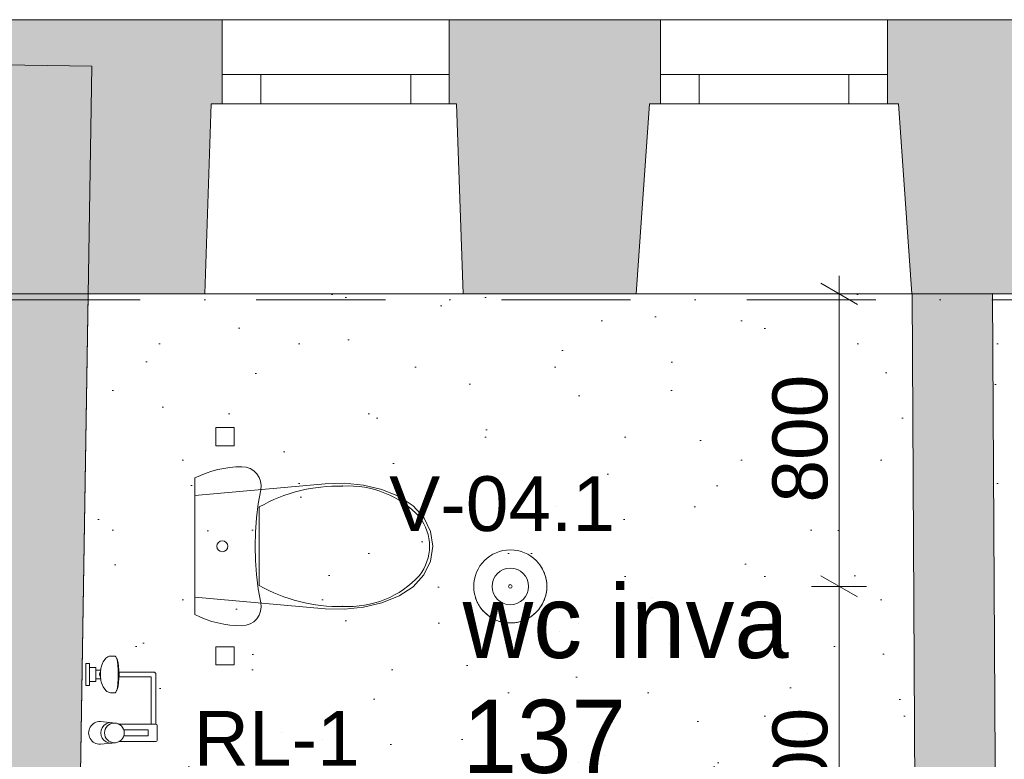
# Model space of a CAD drawing. Header units: millimetres. Extents: x -2532 to 181134, y -4151 to 53885.
# Tile 74 of 165: x 4455 to 7146, y 20338 to 22361. Entities that reach past the tile are written whole.
import ezdxf
from ezdxf.enums import TextEntityAlignment as Align

# ---------------------------------------------------------------- set-up
doc = ezdxf.new("R2010")
doc.units = ezdxf.units.MM
doc.header["$MEASUREMENT"] = 0
for name, pattern in [('Dashed', [564.444447, 282.222223, -282.222223]), ('Dot & Dashed', [670.277762, 352.777767, -176.388884, 0, -141.111112]), ('Wipeout_Contour', [1000, 0, -1000])]:
    doc.linetypes.add(name, pattern=pattern)
for name, color, linetype in [('AR - Sanitaarseadmed', 7, 'Continuous'), ('AR - Seinad SS.ol', 7, 'Continuous'), ('AR - Seinad VS', 7, 'Continuous'), ('AR - Teljed', 7, 'Continuous'), ('AR - Trepid', 7, 'Continuous'), ('AR - Vahelaed', 7, 'Continuous'), ('New_SA - ripplaed', 7, 'Continuous'), ('SA - ripplaed', 7, 'Continuous'), ('SA - tähistused - valgustus', 7, 'Continuous'), ('SA - valgustid', 7, 'Continuous'), ('Tsoonid - Neto', 7, 'Continuous')]:
    doc.layers.add(name, color=color, linetype=linetype)
for name, color, linetype, lineweight in [('AR - Sanitaarseadmed_Pen_No__2', 8, 'Continuous', 13), ('AR - Sanitaarseadmed_Pen_No__75', 8, 'Continuous', 13), ('AR - Seinad SS.ol_Pen_No__221', 252, 'Continuous', 13), ('AR - Seinad VS_Pen_No__221', 252, 'Continuous', 13), ('AR - Teljed_Pen_No__4', 8, 'Continuous', 13), ('AR - Trepid_Pen_No__1', 7, 'Continuous', 9), ('AR - Trepid_Pen_No__71', 7, 'Continuous', 13), ('AR - Vahelaed_Pen_No__221', 252, 'Continuous', 13), ('ARCHICAD Windows_Pen_No__201', 7, 'Continuous', 15), ('ARCHICAD Zone Stamps_Pen_No__6', 7, 'Continuous', 5), ('New_SA - ripplaed_Pen_No__207', 5, 'Continuous', 9), ('SA - ripplaed_Pen_No__211', 214, 'Continuous', 15), ('SA - tähistused - valgustus_Pen_No__105', 30, 'Continuous', 5), ('SA - valgustid_Pen_No__105', 30, 'Continuous', 5)]:
    doc.layers.add(name, color=color, linetype=linetype, lineweight=lineweight)
doc.styles.add('GENERATED_STYLE_1', font='txt')
doc.styles.add('GENERATED_STYLE_2', font='txt')
doc.styles.add('GENERATED_STYLE_3', font='txt')
doc.dimstyles.new('GENERATED_STYLE__1', dxfattribs={"dimtxt": 150, "dimasz": 76, "dimexe": 0.18, "dimexo": 0.0625, "dimgap": 0.09, "dimtad": 1, "dimdec": 0, "dimzin": 0, "dimdsep": 46, "dimtxsty": 'GENERATED_STYLE_3', "dimblk": 'ARROWHEAD_2', "dimblk1": 'ARROWHEAD_2', "dimblk2": 'ARROWHEAD_2', "dimcen": 0.09, "dimse1": 1, "dimse2": 1, "dimclrd": 256, "dimclre": 256, "dimclrt": 256, "dimadec": 0, "dimazin": 0, "dimtfac": 1, "dimtdec": 4, "dimtmove": 0, "dimatfit": 3, "dimfxl": 0, "dimtolj": 1, "dimtzin": 0, "dimarcsym": 0})
pattern_1 = [(45, (0, 600), (-190.9188, 190.9188), [0, -180, 0, -270]), (110, (600, 600), (253.717, 92.3454), [0, -132, 0, -228])]

# ---------------------------------------------------------------- blocks, each defined once
blk = doc.blocks.new('wc inva_137_7_1', base_point=(6392.2, 20220.5))
at = {"layer": 'ARCHICAD Zone Stamps_Pen_No__6', "insert": (5665.5, 20186.4), "char_height": 200, "attachment_point": 1, "style": 'GENERATED_STYLE_1'}
blk.add_mtext('\\A1;{\\pql;\\pt0,600;\\fArial Baltic|b0|i0|c186|p34;6,5\\fArial Baltic|b0|i0|c186|p34;\\A1{\\H.66x;\\S^  ;}\\fArial Baltic|b0|i0|c186|p34;\\fArial Baltic|b0|i0|c186|p34;\\A1{\\H.66x;\\S^  ;}}', dxfattribs=at)
at = {"layer": 'ARCHICAD Zone Stamps_Pen_No__6'}
for tag, style, p in [('DUMMY_849', 'GENERATED_STYLE_1', (6572.5, 20860.7)), ('ROOM_NAME', 'GENERATED_STYLE_1', (5665.5, 20815)), ('DUMMY_850', 'GENERATED_STYLE_2', (6120.9, 20546.4)), ('ROOM_NUMBER', 'GENERATED_STYLE_2', (5665.5, 20500.7)), ('DUMMY_851', 'GENERATED_STYLE_1', (5665.5, 20232.1))]:
    blk.add_attdef(tag, text='', height=200, dxfattribs=dict(at, style=style)).set_placement(p, align=Align.TOP_LEFT)
blk = doc.blocks.new('Slab_5_1', base_point=(1193.5, 7176.6))
at = {"layer": 'AR - Vahelaed_Pen_No__221', "linetype": 'Continuous', "flags": 128}
blk.add_lwpolyline([(15778.2, 21156.9, 0.331533), (13823.4, 18922.3), (13795.2, 18606.1), (13790.9, 18007.3), (8842.5, 18007.3), (8855.6, 18722.1), (8855.6, 20011), (8285.6, 20011), (8285.6, 21611), (4641.9, 21611), (4596.4, 18761.5), (5187.9, 18761.5), (5187.9, 16651.1), (4562.7, 16651.1), (4565, 16794.6), (1734.2, 16805.9), (1588.2, 14266.2), (1552.7, 13646.2)], format="xyb", dxfattribs=at)
blk = doc.blocks.new('Slab_52_1', base_point=(7114, 21612.3))
at = {"layer": 'New_SA - ripplaed_Pen_No__207', "linetype": 'Continuous'}
h = blk.add_hatch(dxfattribs=at)
h.set_pattern_fill('Carpet_0001', color=256, style=0, pattern_type=2)
h.set_pattern_definition(pattern_1)
h.paths.add_polyline_path([(7114, 21612.3), (7130.2, 18733), (8184.6, 18726.4), (8184.6, 18914.1), (8852.6, 18914.1), (8855.6, 19851), (8125.6, 19851), (8125.6, 21611.1)])
at = {"layer": 'New_SA - ripplaed_Pen_No__207', "linetype": 'Continuous', "flags": 128}
blk.add_lwpolyline([(7114, 21612.3), (7130.2, 18733), (8184.6, 18726.4), (8184.6, 18914.1), (8852.6, 18914.1), (8855.6, 19851), (8125.6, 19851), (8125.6, 21611.1)], close=True, dxfattribs=at)
blk = doc.blocks.new('Slab_53_1', base_point=(4641.9, 21611))
at = {"layer": 'New_SA - ripplaed_Pen_No__207', "linetype": 'Continuous'}
h = blk.add_hatch(dxfattribs=at)
h.set_pattern_fill('Carpet_0001', color=256, style=0, pattern_type=2)
h.set_pattern_definition(pattern_1)
h.paths.add_polyline_path([(4641.9, 21611), (4596.4, 18761.5), (5347.9, 18761.5), (5347.9, 18752.7), (6910.1, 18735.4), (6894.1, 21611.1)])
at = {"layer": 'New_SA - ripplaed_Pen_No__207', "linetype": 'Continuous', "flags": 128}
blk.add_lwpolyline([(4641.9, 21611), (4596.4, 18761.5), (5347.9, 18761.5), (5347.9, 18752.7), (6910.1, 18735.4), (6894.1, 21611.1)], close=True, dxfattribs=at)
blk = doc.blocks.new('Stair_3_1')
at = {"layer": 'AR - Trepid_Pen_No__1', "linetype": 'Continuous'}
for p, q in [((3007.5, 20635.3), (2996.2, 20375.7)), ((4136, 20617.3), (3007.5, 20635.3)), ((3571.1, 20626.3), (3566.9, 20366.6)), ((3570.6, 20626.8), (3570.6, 20625.8)), ((3571.6, 20626.8), (3571.6, 20625.8)), ((4131.9, 20357.5), (4136, 20617.3)), ((2996.2, 20375.7), (2984.9, 20116)), ((2996.2, 20375.7), (4131.9, 20357.5)), ((4131.9, 20357.5), (2996.2, 20375.7)), ((3566.9, 20366.6), (3542, 18808)), ((4127.7, 20097.8), (4131.9, 20357.5)), ((2984.9, 20116), (2973.7, 19856.4)), ((2984.9, 20116), (4127.7, 20097.8)), ((4127.7, 20097.8), (2984.9, 20116)), ((4123.6, 19838), (4127.7, 20097.8)), ((2973.7, 19856.4), (2962.4, 19596.7)), ((2973.7, 19856.4), (4123.6, 19838)), ((4123.6, 19838), (2973.7, 19856.4)), ((4119.4, 19578.3), (4123.6, 19838)), ((2962.4, 19596.7), (2951.1, 19337.1)), ((2962.4, 19596.7), (4119.4, 19578.3)), ((4119.4, 19578.3), (2962.4, 19596.7)), ((4115.2, 19318.5), (4119.4, 19578.3)), ((2951.1, 19337.1), (2939.9, 19077.5)), ((2951.1, 19337.1), (4115.2, 19318.5)), ((4115.2, 19318.5), (2951.1, 19337.1)), ((4111.1, 19058.7), (4115.2, 19318.5)), ((2939.9, 19077.5), (2928.6, 18817.8)), ((2939.9, 19077.5), (4111.1, 19058.7)), ((4111.1, 19058.7), (2939.9, 19077.5)), ((4106.9, 18799), (4111.1, 19058.7)), ((2928.6, 18817.8), (2917.3, 18558.2)), ((2928.6, 18817.8), (4106.9, 18799)), ((4106.9, 18799), (2928.6, 18817.8)), ((2928.6, 18817.8), (3537.9, 18548.3)), ((3542, 18808), (3537.9, 18548.3)), ((3537.9, 18548.3), (4106.9, 18799)), ((4102.8, 18539.2), (4106.9, 18799)), ((2917.3, 18558.2), (4102.8, 18539.2))]:
    blk.add_line(p, q, dxfattribs=at)
at = {"layer": 'AR - Trepid_Pen_No__71', "char_height": 100, "rotation": 89.0845, "style": 'GENERATED_STYLE_1'}
for s, insert, attachment_point in [('\\A1;{\\pqc;\\pt0,7100;\\fArial Baltic|b0|i0|c186|p34;9 x \\fArial Baltic|b0|i0|c186|p34;167\\fArial Baltic|b0|i0|c186|p34;\\A1{\\H.66x;\\S^  ;}\\fArial Baltic|b0|i0|c186|p34;\\fArial Baltic|b0|i0|c186|p34; x \\fArial Baltic|b0|i0|c186|p34;260\\fArial Baltic|b0|i0|c186|p34;\\A1{\\H.66x;\\S^  ;}\\fArial Baltic|b0|i0|c186|p34;\\fArial Baltic|b0|i0|c186|p34;\\fArial Baltic|b0|i0|c186|p34;\\fArial Baltic|b0|i0|c186|p34;\\A1{\\H.66x;\\S^  ;}\\fArial Baltic|b0|i0|c186|p34;}', (3521.8, 19587.8), 8), ('\\A1;{\\pqc;\\pt0,7100;\\fArial Baltic|b0|i0|c186|p34;\\fArial Baltic|b0|i0|c186|p34;\\fArial Baltic|b0|i0|c186|p34;\\A1{\\H.66x;\\S^  ;}\\fArial Baltic|b0|i0|c186|p34;\\fArial Baltic|b0|i0|c186|p34;\\fArial Baltic|b0|i0|c186|p34;\\fArial Baltic|b0|i0|c186|p34;\\A1{\\H.66x;\\S^  ;}\\fArial Baltic|b0|i0|c186|p34;\\fArial Baltic|b0|i0|c186|p34;\\fArial Baltic|b0|i0|c186|p34;\\fArial Baltic|b0|i0|c186|p34;\\A1{\\H.66x;\\S^  ;}\\fArial Baltic|b0|i0|c186|p34;}', (3554.5, 19587.3), 2)]:
    blk.add_mtext(s, dxfattribs=dict(at, insert=insert, attachment_point=attachment_point))
blk = doc.blocks.new('Wall_29_1', base_point=(4565, 16794.6))
at = {"layer": 'AR - Seinad SS.ol_Pen_No__221', "linetype": 'Continuous'}
blk.add_hatch(color=256, dxfattribs=at).paths.add_polyline_path([(4162, 22241.3), (4082.5, 17266.5), (4572.5, 17264.6), (4651.9, 22233.5)])
at = {"layer": 'AR - Seinad SS.ol_Pen_No__221', "linetype": 'Continuous', "flags": 128}
for points in [[(4651.9, 22233.5), (4162, 22241.3)], [(4596.4, 18761), (4651.9, 22233.5)]]:
    blk.add_lwpolyline(points, dxfattribs=at)
blk = doc.blocks.new('Wall_34_1', base_point=(6894.1, 21611.1))
at = {"layer": 'AR - Seinad SS.ol_Pen_No__221', "linetype": 'Continuous'}
blk.add_hatch(color=256, dxfattribs=at).paths.add_polyline_path([(6894.1, 21611.1), (6910.1, 18735.4), (7130.2, 18733), (7114, 21612.3)])
at = {"layer": 'AR - Seinad SS.ol_Pen_No__221', "linetype": 'Continuous', "flags": 128}
for points in [[(7114, 21612.3), (6894.1, 21611.1)], [(6894.1, 21611.1), (6910.1, 18735.4)], [(7130.2, 18733), (7114, 21612.3)]]:
    blk.add_lwpolyline(points, dxfattribs=at)
blk = doc.blocks.new('Window 22_7')
at = {"layer": 'ARCHICAD Windows_Pen_No__201', "linetype": 'Continuous'}
for p, q in [((-376.4, 520), (376.4, 520)), ((-340, 0), (-376.4, 520)), ((340, 0), (376.4, 520)), ((-310, 0), (-340, 0)), ((-310, 0), (-205, 0)), ((-310, -80), (-310, 0)), ((-310, -80), (-310, 0)), ((-205, 0), (-205, -80)), ((-205, 0), (205, 0)), ((205, -80), (205, 0)), ((205, 0), (310, 0)), ((310, -80), (310, 0)), ((310, -80), (310, 0)), ((310, 0), (340, 0)), ((-205, -80), (-310, -80)), ((-310, -230), (-310, -80)), ((205, -80), (-205, -80)), ((310, -80), (205, -80)), ((310, -230), (310, -80)), ((-310, -230), (310, -230))]:
    blk.add_line(p, q, dxfattribs=at)
blk = doc.blocks.new('Window 22_8')
at = {"layer": 'ARCHICAD Windows_Pen_No__201', "linetype": 'Continuous'}
for p, q in [((-348.2, 520), (358.2, 520)), ((-330, 0), (-348.2, 520)), ((340, 0), (358.2, 520)), ((-310, 0), (-330, 0)), ((-310, 0), (-205, 0)), ((-310, -80), (-310, 0)), ((-310, -80), (-310, 0)), ((-205, 0), (-205, -80)), ((-205, 0), (205, 0)), ((205, -80), (205, 0)), ((205, 0), (310, 0)), ((310, -80), (310, 0)), ((310, -80), (310, 0)), ((310, 0), (340, 0)), ((-205, -80), (-310, -80)), ((-310, -230), (-310, -80)), ((205, -80), (-205, -80)), ((310, -80), (205, -80)), ((310, -230), (310, -80)), ((-310, -230), (310, -230))]:
    blk.add_line(p, q, dxfattribs=at)
blk = doc.blocks.new('Wall_95_1', base_point=(9605.6, 22361))
at = {"layer": 'AR - Seinad VS_Pen_No__221', "linetype": 'Continuous'}
for points in [[(4164, 22361), (4164, 21611), (4960.4, 21611), (4978.6, 22131), (5008.6, 22131), (5008.6, 22211), (5008.6, 22361)], [(5628.6, 22131), (5648.6, 22131), (5666.8, 21611), (6140.4, 21611), (6176.8, 22131), (6206.8, 22131), (6206.8, 22211), (6206.8, 22361), (5628.6, 22361), (5628.6, 22211)], [(6826.8, 22131), (6856.8, 22131), (6893.2, 21611), (7407.4, 21611), (7425.5, 22131), (7465.5, 22131), (7465.5, 22211), (7465.5, 22361), (6826.8, 22361), (6826.8, 22211)]]:
    blk.add_hatch(color=256, dxfattribs=at).paths.add_polyline_path(points)
for p, q in [((5008.6, 22361), (5008.6, 22211)), ((5628.6, 22361), (5628.6, 22211)), ((6206.8, 22361), (6206.8, 22211)), ((6826.8, 22361), (6826.8, 22211)), ((5008.6, 22211), (5008.6, 22131)), ((5628.6, 22211), (5628.6, 22131)), ((6206.8, 22211), (6206.8, 22131)), ((6826.8, 22211), (6826.8, 22131)), ((4978.6, 22131), (4960.4, 21611)), ((5008.6, 22131), (4978.6, 22131)), ((5628.6, 22131), (5648.6, 22131)), ((5648.6, 22131), (5666.8, 21611)), ((6176.8, 22131), (6140.4, 21611)), ((6206.8, 22131), (6176.8, 22131)), ((6826.8, 22131), (6856.8, 22131)), ((6856.8, 22131), (6893.2, 21611))]:
    blk.add_line(p, q, dxfattribs=at)
at = {"layer": 'AR - Seinad VS_Pen_No__221', "linetype": 'Continuous', "flags": 128}
for points in [[(5008.6, 22361), (4164, 22361)], [(6206.8, 22361), (5628.6, 22361)], [(7465.5, 22361), (6826.8, 22361)], [(4164, 21611), (4960.4, 21611)], [(5666.8, 21611), (6140.4, 21611)], [(6893.2, 21611), (7407.4, 21611)]]:
    blk.add_lwpolyline(points, dxfattribs=at)
at = {"layer": 'ARCHICAD Windows_Pen_No__201', "linetype": 'Continuous', "zscale": 1000, "rotation": 180}
for name, p in [('Window 22_8', (5318.6, 22131)), ('Window 22_7', (6516.8, 22131))]:
    blk.add_blockref(name, p, dxfattribs=at)
blk = doc.blocks.new('Column_3_1', base_point=(5016.3, 21220.6))
at = {"linetype": 'Wipeout_Contour', "ltscale": 87221.831944}
blk.add_wipeout([(4991.3, 21195.6), (5041.3, 21195.6), (5041.3, 21245.6), (4991.3, 21245.6)], dxfattribs=at).dxf.layer = 'AR - Sanitaarseadmed'
at = {"layer": 'AR - Sanitaarseadmed_Pen_No__2', "linetype": 'Continuous', "flags": 128}
blk.add_lwpolyline([(4991.3, 21195.6), (5041.3, 21195.6), (5041.3, 21245.6), (4991.3, 21245.6)], close=True, dxfattribs=at)
blk = doc.blocks.new('Column_4_1', base_point=(5016.3, 20621))
at = {"linetype": 'Wipeout_Contour', "ltscale": 84889.627666}
blk.add_wipeout([(4991.3, 20596), (5041.3, 20596), (5041.3, 20646), (4991.3, 20646)], dxfattribs=at).dxf.layer = 'AR - Sanitaarseadmed'
at = {"layer": 'AR - Sanitaarseadmed_Pen_No__2', "linetype": 'Continuous', "flags": 128}
blk.add_lwpolyline([(4991.3, 20596), (5041.3, 20596), (5041.3, 20646), (4991.3, 20646)], close=True, dxfattribs=at)
blk = doc.blocks.new('WC 22_2')
at = {"layer": 'AR - Sanitaarseadmed_Pen_No__75', "linetype": 'Continuous'}
for p, q in [((-186.8, 0), (-193.9, -15.1)), ((186.8, 0), (-186.8, 0)), ((-139, 0), (-170.9, -355.9)), ((139, 0), (-139, 0)), ((170.9, -355.9), (139, 0)), ((193.9, -15.1), (186.8, 0)), ((-193.9, -15.1), (-200.1, -30.5)), ((200.1, -30.5), (193.9, -15.1)), ((-205.4, -46.3), (-209.7, -62.4)), ((-200.1, -30.5), (-205.4, -46.3)), ((205.4, -46.3), (200.1, -30.5)), ((209.7, -62.4), (205.4, -46.3)), ((-213.1, -78.7), (-215.5, -95.2)), ((-209.7, -62.4), (-213.1, -78.7)), ((213.1, -78.7), (209.7, -62.4)), ((215.5, -95.2), (213.1, -78.7)), ((-215.5, -95.2), (-217, -111.8)), ((217, -111.8), (215.5, -95.2)), ((-217, -111.8), (-217.5, -128.5)), ((-217.5, -128.5), (-216.2, -140)), ((216.2, -140), (217.5, -128.5)), ((217.5, -128.5), (217, -111.8)), ((-216.2, -140), (-212.4, -151)), ((-212.4, -151), (-206.3, -160.9)), ((-206.3, -160.9), (-198.2, -169.1)), ((198.2, -169.1), (206.3, -160.9)), ((206.3, -160.9), (212.4, -151)), ((212.4, -151), (216.2, -140)), ((-198.2, -169.1), (-188.5, -175.5)), ((-188.5, -175.5), (-177.6, -179.5)), ((-177.6, -179.5), (-166.1, -181)), ((-166.1, -181), (-154.5, -180)), ((-154.5, -180), (-116.2, -173.2)), ((-116.2, -173.2), (-77.6, -168.3)), ((0, -175.7), (-107.4, -175.7)), ((-77.6, -168.3), (-38.9, -165.4)), ((-38.9, -165.4), (0, -164.4)), ((0, -164.4), (38.9, -165.4)), ((107.4, -175.7), (0, -175.7)), ((38.9, -165.4), (77.6, -168.3)), ((77.6, -168.3), (116.2, -173.2)), ((116.2, -173.2), (154.5, -180)), ((154.5, -180), (166.1, -181)), ((166.1, -181), (177.6, -179.5)), ((177.6, -179.5), (188.5, -175.5)), ((188.5, -175.5), (198.2, -169.1)), ((-170.9, -355.9), (-172.4, -408.4)), ((172.4, -408.4), (170.9, -355.9)), ((-172.4, -408.4), (-167, -460.5)), ((167, -460.5), (172.4, -408.4)), ((-167, -460.5), (-154.8, -511)), ((154.8, -511), (167, -460.5)), ((-154.8, -511), (-136, -558.7)), ((136, -558.7), (154.8, -511)), ((-136, -558.7), (-110.8, -596.5)), ((110.8, -596.5), (136, -558.7)), ((-110.8, -596.5), (-78.2, -625.4)), ((78.2, -625.4), (110.8, -596.5)), ((79.9, -614), (79.9, -614)), ((-78.2, -625.4), (-40.5, -643.7)), ((-40.5, -643.7), (0, -650)), ((0, -641.2), (0, -641.2)), ((0, -650), (40.5, -643.7)), ((40.5, -643.7), (78.2, -625.4))]:
    blk.add_line(p, q, dxfattribs=at)
blk.add_ellipse((0, -75), major_axis=(15, 0), ratio=0.999724, dxfattribs=at)
for centre, major_axis, start_param, end_param in [((254.4, -394), (0, 432.2), 1.041392, 1.594412), ((-254.4, -394), (0, 432.2), 4.688773, 5.241794), ((88.2, -418.7), (0, 261.1), 1.515065, 2.415654), ((-88.2, -418.7), (0, 261.1), 3.867532, 4.76812), ((0.8, -500.5), (0, 140.8), 2.509088, 3.135732), ((-0.8, -500.5), (0, 140.8), 3.147454, 3.774097)]:
    blk.add_ellipse(centre, major_axis=major_axis, ratio=0.969944, start_param=start_param, end_param=end_param, dxfattribs=at)
for p in [(107.4, -175.7), (-164.7, -404.2), (164.7, -404.2), (-79.9, -614)]:
    blk.add_point(p, dxfattribs=at)
blk = doc.blocks.new('Standard grid marker_2')
at = {"layer": 'AR - Teljed_Pen_No__4', "linetype": 'Dot & Dashed'}
blk.add_line((1000, 0), (12602.8, 0), dxfattribs=at)
at = {"layer": 'AR - Teljed_Pen_No__4', "style": 'GENERATED_STYLE_1'}
blk.add_attdef('AC_MarkerText_1', text='', height=250, dxfattribs=at).set_placement((-300, 14.3), align=Align.MIDDLE_CENTER)
blk = doc.blocks.new('Tap 22_3')
at = {"layer": 'AR - Sanitaarseadmed_Pen_No__2', "linetype": 'Continuous'}
for p, q in [((131, 40), (130, 40)), ((130, 40), (130, 30)), ((130, 30), (131, 30)), ((134, 40), (131, 40)), ((131, 30), (134, 30)), ((138.8, 40), (134, 40)), ((134, 30), (138.8, 30)), ((145, 40), (138.8, 40)), ((138.8, 30), (141, 30)), ((141, 30), (141, 12)), ((141, 30), (179, 30)), ((152.2, 40), (145, 40)), ((160, 40), (152.2, 40)), ((167.8, 40), (160, 40)), ((175, 40), (167.8, 40)), ((181.2, 40), (175, 40)), ((179, 12), (179, 30)), ((179, 30), (181.2, 30)), ((186, 40), (181.2, 40)), ((181.2, 30), (186, 30)), ((189, 40), (186, 40)), ((186, 30), (189, 30)), ((190, 40), (189, 40)), ((189, 30), (190, 30)), ((190, 30), (190, 40)), ((-31, 0), (-26.9, -41.1)), ((26.9, -41.1), (31, 0)), ((141, 12), (141.6, 12)), ((141.6, 12), (143.5, 12)), ((143.5, 12), (146.6, 12)), ((146.6, 12), (148, 12)), ((148, 12), (148, -0.9)), ((148, 12), (172, 12)), ((152.5, 0), (156.1, 1.5)), ((156.1, 1.5), (160, 2)), ((160, 2), (163.9, 1.5)), ((163.9, 1.5), (167.5, 0)), ((172, -0.9), (172, 12)), ((172, 12), (173.4, 12)), ((173.4, 12), (176.5, 12)), ((176.5, 12), (178.4, 12)), ((178.4, 12), (179, 12)), ((110.5, -23.7), (110, -27.5)), ((112, -20.1), (110.5, -23.7)), ((113.6, -18), (112, -20.1)), ((115.9, -15), (113.6, -18)), ((125.9, -7.7), (115.9, -15)), ((129.5, -6.2), (125.9, -7.7)), ((139.9, -2.3), (129.5, -6.2)), ((143.6, -1.5), (139.9, -2.3)), ((148, -0.9), (143.6, -1.5)), ((148.4, -0.8), (148, -0.9)), ((154, -0.4), (148.4, -0.8)), ((151.7, -0.6), (152.5, 0)), ((160, -0.3), (154, -0.4)), ((166, -0.4), (160, -0.3)), ((171.6, -0.8), (166, -0.4)), ((167.5, 0), (168.3, -0.6)), ((172, -0.9), (171.6, -0.8)), ((176.4, -1.5), (172, -0.9)), ((180.1, -2.3), (176.4, -1.5)), ((190.5, -6.2), (180.1, -2.3)), ((194.1, -7.7), (190.5, -6.2)), ((204.1, -15), (194.1, -7.7)), ((206.4, -18), (204.1, -15)), ((208, -20.1), (206.4, -18)), ((209.5, -23.7), (208, -20.1)), ((210, -27.5), (209.5, -23.7)), ((-23.5, -51.7), (-23.5, -152)), ((23.5, -152), (23.5, -51.7)), ((110, -27.5), (110, -40.3)), ((110, -40.3), (111.7, -42.6)), ((111.7, -42.6), (115.7, -44.3)), ((115.7, -44.3), (116.5, -45.3)), ((115.7, -44.3), (116.7, -44.7)), ((116.5, -45.3), (121, -47.2)), ((116.7, -44.7), (124.6, -46.5)), ((121, -47.2), (128.2, -48.8)), ((124.6, -46.5), (135, -47.8)), ((128.2, -48.8), (137.5, -50)), ((135, -47.8), (147.1, -48.7)), ((137.5, -50), (148.4, -50.8)), ((147.1, -48.7), (160, -49)), ((148.4, -50.8), (160, -51.1)), ((166.5, -50.9), (153.5, -50.9)), ((153.5, -50.9), (153.5, -139)), ((160, -49), (172.9, -48.7)), ((160, -51.1), (171.6, -50.8)), ((166.5, -145.5), (166.5, -50.9)), ((171.6, -50.8), (182.5, -50)), ((172.9, -48.7), (185, -47.8)), ((182.5, -50), (191.8, -48.8)), ((185, -47.8), (195.4, -46.5)), ((191.8, -48.8), (199, -47.2)), ((195.4, -46.5), (203.3, -44.7)), ((199, -47.2), (203.5, -45.3)), ((203.3, -44.7), (204.3, -44.3)), ((203.5, -45.3), (204.3, -44.3)), ((204.3, -44.3), (208.3, -42.6)), ((208.3, -42.6), (210, -40.3)), ((210, -40.3), (210, -27.5)), ((-8, -64.2), (-8, -130.4)), ((8, -64.2), (8, -130.4)), ((-8, -130.4), (8, -130.4)), ((-20.5, -155), (20.5, -155)), ((153.5, -139), (23.5, -139)), ((23.5, -139), (23.5, -152)), ((23.5, -152), (160, -152))]:
    blk.add_line(p, q, dxfattribs=at)
blk.add_circle((0, -38.4), 27, dxfattribs=at)
for centre, radius, start, end in [((0, 1), 31, 358.1279, 181.8721), ((0, -29.2), 28, 358.4804, 181.5196), ((0, -38.4), 27, 185.7438, 209.4983), ((0, -38.4), 27, 330.5017, 354.2562), ((-20.5, -152), 3, 180, 270), ((20.5, -152), 3, 270, 0), ((160, -145.5), 6.5, 270, 0)]:
    blk.add_arc(centre, radius, start, end, dxfattribs=at)
blk = doc.blocks.new('Pendant Lamp 22_2')
at = {"layer": 'SA - valgustid_Pen_No__105', "linetype": 'Continuous'}
for radius in [100, 50, 5]:
    blk.add_circle((0, 0), radius, dxfattribs=at)
at = {"layer": 'SA - valgustid_Pen_No__105', "linetype": 'Dashed'}
blk.add_circle((0, 0), 100, dxfattribs=at)
blk = doc.blocks.new('*D2179')
at = {"layer": 'SA - tähistused - valgustus_Pen_No__105', "linetype": 'Continuous'}
for p, q in [((6644.7, 20839.6), (6744.7, 20781.9)), ((6769.7, 20810.8), (6619.7, 20810.8)), ((6694.7, 19611.2), (6694.7, 20810.8)), ((6644.7, 19640.1), (6744.7, 19582.4)), ((6769.7, 19611.2), (6619.7, 19611.2))]:
    blk.add_line(p, q, dxfattribs=at)
at = {"layer": 'SA - tähistused - valgustus_Pen_No__105', "insert": (6664.7, 19954.5), "char_height": 150, "attachment_point": 7, "rotation": 90, "style": 'GENERATED_STYLE_3'}
blk.add_mtext('\\A1;{\\pql;\\fArial|b0|i0|c0|p34;1\xa0200}', dxfattribs=at)
blk = doc.blocks.new('ARROWHEAD_2')
at = {"linetype": 'Continuous'}
for p, q in [((-0.378, -0.655), (0.378, 0.655)), ((0, 0), (-1, 0))]:
    blk.add_line(p, q, dxfattribs=at)
blk = doc.blocks.new('*D2180')
at = {"layer": 'SA - tähistused - valgustus_Pen_No__105', "linetype": 'Continuous'}
for p, q in [((6694.7, 21611.1), (6694.7, 21660)), ((6744.7, 21582.2), (6644.7, 21639.9)), ((6769.7, 21611.1), (6619.7, 21611.1)), ((6694.7, 20810.8), (6694.7, 21611.1)), ((6644.7, 20839.6), (6744.7, 20781.9)), ((6769.7, 20810.8), (6619.7, 20810.8))]:
    blk.add_line(p, q, dxfattribs=at)
at = {"layer": 'SA - tähistused - valgustus_Pen_No__105', "insert": (6664.7, 21040.2), "char_height": 150, "attachment_point": 7, "rotation": 90, "style": 'GENERATED_STYLE_3'}
blk.add_mtext('\\A1;{\\pql;\\fArial|b0|i0|c0|p34;800}', dxfattribs=at)
blk = doc.blocks.new('Label_22_1', base_point=(5260.6, 20032))
at = {"layer": 'SA - ripplaed_Pen_No__211', "char_height": 150, "attachment_point": 1, "style": 'GENERATED_STYLE_3'}
for s, insert in [('\\A1;{\\pql;\\pt0,211000;\\fArial|b0|i0|c0|p34;RL-1\\fArial|b0|i0|c0|p34;\\A1{\\H.66x;\\S^  ;}\\fArial|b0|i0|c0|p34;\\fArial|b0|i0|c0|p34;\\A1{\\H.66x;\\S^  ;}\\fArial|b0|i0|c0|p34; \\fArial|b0|i0|c0|p34;\\fArial|b0|i0|c0|p34;\\fArial|b0|i0|c0|p34;\\fArial|b0|i0|c0|p34;\\fArial|b0|i0|c0|p34;\\fArial|b0|i0|c0|p34;\\fArial|b0|i0|c0|p34;\\fArial|b0|i0|c0|p34;\\fArial|b0|i0|c0|p34;\\fArial|b0|i0|c0|p34;\\fArial|b0|i0|c0|p34;\\fArial|b0|i0|c0|p34;\\fArial|b0|i0|c0|p34;\\fArial|b0|i0|c0|p34;\\fArial|b0|i0|c0|p34;\\fArial|b0|i0|c0|p34;\\fArial|b0|i0|c0|p34;\\fArial|b0|i0|c0|p34;\\fArial|b0|i0|c0|p34;\\fArial|b0|i0|c0|p34;\\fArial|b0|i0|c0|p34;\\fArial|b0|i0|c0|p34;\\fArial|b0|i0|c0|p34;\\fArial|b0|i0|c0|p34;\\fArial|b0|i0|c0|p34;\\fArial|b0|i0|c0|p34;\\fArial|b0|i0|c0|p34;\\fArial|b0|i0|c0|p34;\\fArial|b0|i0|c0|p34;\\fArial|b0|i0|c0|p34;\\fArial|b0|i0|c0|p34;\\fArial|b0|i0|c0|p34;\\fArial|b0|i0|c0|p34;\\fArial|b0|i0|c0|p34;\\fArial|b0|i0|c0|p34;\\fArial|b0|i0|c0|p34;\\fArial|b0|i0|c0|p34;\\fArial|b0|i0|c0|p34;\\fArial|b0|i0|c0|p34;\\fArial|b0|i0|c0|p34;\\fArial|b0|i0|c0|p34;\\fArial|b0|i0|c0|p34;\\fArial|b0|i0|c0|p34;}', (4930.1, 20470.2)), ('\\A1;{\\pql;\\pt0,211000;\\fArial|b0|i0|c0|p34;H2850 \\fArial|b0|i0|c0|p34;\\A1{\\H.66x;\\S^  ;}\\fArial|b0|i0|c0|p34;\\fArial|b0|i0|c0|p34;\\A1{\\H.66x;\\S^  ;}\\fArial|b0|i0|c0|p34;\\fArial|b0|i0|c0|p34;\\fArial|b0|i0|c0|p34;\\fArial|b0|i0|c0|p34;\\fArial|b0|i0|c0|p34;\\fArial|b0|i0|c0|p34;\\fArial|b0|i0|c0|p34;\\fArial|b0|i0|c0|p34;\\fArial|b0|i0|c0|p34;\\fArial|b0|i0|c0|p34;\\fArial|b0|i0|c0|p34;\\fArial|b0|i0|c0|p34;\\fArial|b0|i0|c0|p34;\\fArial|b0|i0|c0|p34;\\fArial|b0|i0|c0|p34;\\fArial|b0|i0|c0|p34;\\fArial|b0|i0|c0|p34;\\fArial|b0|i0|c0|p34;\\fArial|b0|i0|c0|p34;\\fArial|b0|i0|c0|p34;\\fArial|b0|i0|c0|p34;\\fArial|b0|i0|c0|p34;\\fArial|b0|i0|c0|p34;\\fArial|b0|i0|c0|p34;\\fArial|b0|i0|c0|p34;\\fArial|b0|i0|c0|p34;\\fArial|b0|i0|c0|p34;\\fArial|b0|i0|c0|p34;\\fArial|b0|i0|c0|p34;\\fArial|b0|i0|c0|p34;\\fArial|b0|i0|c0|p34;\\fArial|b0|i0|c0|p34;\\fArial|b0|i0|c0|p34;\\fArial|b0|i0|c0|p34;\\fArial|b0|i0|c0|p34;\\fArial|b0|i0|c0|p34;\\fArial|b0|i0|c0|p34;\\fArial|b0|i0|c0|p34;\\fArial|b0|i0|c0|p34;\\fArial|b0|i0|c0|p34;\\fArial|b0|i0|c0|p34;\\fArial|b0|i0|c0|p34;\\fArial|b0|i0|c0|p34;\\fArial|b0|i0|c0|p34;}', (4930.1, 20234.5))]:
    blk.add_mtext(s, dxfattribs=dict(at, insert=insert))
blk = doc.blocks.new('Label_133_1', base_point=(5795.9, 20810.8))
at = {"layer": 'SA - tähistused - valgustus_Pen_No__105', "insert": (5464.7, 21112.2), "char_height": 150, "attachment_point": 1, "style": 'GENERATED_STYLE_3'}
blk.add_mtext('\\A1;{\\pql;\\pt0,105000;\\fArial|b0|i0|c0|p34;V-04.1\\fArial|b0|i0|c0|p34;\\A1{\\H.66x;\\S^  ;}\\fArial|b0|i0|c0|p34;\\fArial|b0|i0|c0|p34;\\A1{\\H.66x;\\S^  ;}\\fArial|b0|i0|c0|p34; \\fArial|b0|i0|c0|p34;\\fArial|b0|i0|c0|p34;\\fArial|b0|i0|c0|p34;\\fArial|b0|i0|c0|p34;\\fArial|b0|i0|c0|p34;\\fArial|b0|i0|c0|p34;\\fArial|b0|i0|c0|p34;\\fArial|b0|i0|c0|p34;\\fArial|b0|i0|c0|p34;\\fArial|b0|i0|c0|p34;\\fArial|b0|i0|c0|p34;\\fArial|b0|i0|c0|p34;\\fArial|b0|i0|c0|p34;\\fArial|b0|i0|c0|p34;\\fArial|b0|i0|c0|p34;\\fArial|b0|i0|c0|p34;\\fArial|b0|i0|c0|p34;\\fArial|b0|i0|c0|p34;\\fArial|b0|i0|c0|p34;\\fArial|b0|i0|c0|p34;\\fArial|b0|i0|c0|p34;\\fArial|b0|i0|c0|p34;\\fArial|b0|i0|c0|p34;\\fArial|b0|i0|c0|p34;\\fArial|b0|i0|c0|p34;\\fArial|b0|i0|c0|p34;\\fArial|b0|i0|c0|p34;\\fArial|b0|i0|c0|p34;\\fArial|b0|i0|c0|p34;\\fArial|b0|i0|c0|p34;\\fArial|b0|i0|c0|p34;\\fArial|b0|i0|c0|p34;\\fArial|b0|i0|c0|p34;\\fArial|b0|i0|c0|p34;\\fArial|b0|i0|c0|p34;\\fArial|b0|i0|c0|p34;\\fArial|b0|i0|c0|p34;\\fArial|b0|i0|c0|p34;\\fArial|b0|i0|c0|p34;\\fArial|b0|i0|c0|p34;\\fArial|b0|i0|c0|p34;\\fArial|b0|i0|c0|p34;\\fArial|b0|i0|c0|p34;}', dxfattribs=at)
blk = doc.blocks.new('Label_326_1', base_point=(4103.8, 20954.1))
at = {"layer": 'SA - tähistused - valgustus_Pen_No__105', "insert": (3802.4, 20377.4), "char_height": 150, "attachment_point": 1, "rotation": 90, "style": 'GENERATED_STYLE_3'}
blk.add_mtext('\\A1;{\\pql;\\pt0,105000;\\fArial|b0|i0|c0|p34;V-18 H2.6m\\fArial|b0|i0|c0|p34;\\A1{\\H.66x;\\S^  ;}\\fArial|b0|i0|c0|p34;\\fArial|b0|i0|c0|p34;\\A1{\\H.66x;\\S^  ;}\\fArial|b0|i0|c0|p34; \\fArial|b0|i0|c0|p34;\\fArial|b0|i0|c0|p34;\\fArial|b0|i0|c0|p34;\\fArial|b0|i0|c0|p34;\\fArial|b0|i0|c0|p34;\\fArial|b0|i0|c0|p34;\\fArial|b0|i0|c0|p34;\\fArial|b0|i0|c0|p34;\\fArial|b0|i0|c0|p34;\\fArial|b0|i0|c0|p34;\\fArial|b0|i0|c0|p34;\\fArial|b0|i0|c0|p34;\\fArial|b0|i0|c0|p34;\\fArial|b0|i0|c0|p34;\\fArial|b0|i0|c0|p34;\\fArial|b0|i0|c0|p34;\\fArial|b0|i0|c0|p34;\\fArial|b0|i0|c0|p34;\\fArial|b0|i0|c0|p34;\\fArial|b0|i0|c0|p34;\\fArial|b0|i0|c0|p34;\\fArial|b0|i0|c0|p34;\\fArial|b0|i0|c0|p34;\\fArial|b0|i0|c0|p34;\\fArial|b0|i0|c0|p34;\\fArial|b0|i0|c0|p34;\\fArial|b0|i0|c0|p34;\\fArial|b0|i0|c0|p34;\\fArial|b0|i0|c0|p34;\\fArial|b0|i0|c0|p34;\\fArial|b0|i0|c0|p34;\\fArial|b0|i0|c0|p34;\\fArial|b0|i0|c0|p34;\\fArial|b0|i0|c0|p34;\\fArial|b0|i0|c0|p34;\\fArial|b0|i0|c0|p34;\\fArial|b0|i0|c0|p34;\\fArial|b0|i0|c0|p34;\\fArial|b0|i0|c0|p34;\\fArial|b0|i0|c0|p34;\\fArial|b0|i0|c0|p34;\\fArial|b0|i0|c0|p34;\\fArial|b0|i0|c0|p34;}', dxfattribs=at)

msp = doc.modelspace()

# ---------------------------------------------------------------- block references
at = {"layer": 'AR - Sanitaarseadmed', "linetype": 'Continuous', "zscale": 1000, "rotation": 90}
msp.add_blockref('WC 22_2', (4933.8, 20920.7), dxfattribs=at)
at = {"layer": 'AR - Sanitaarseadmed_Pen_No__2', "linetype": 'Continuous', "zscale": 1000, "rotation": 90}
msp.add_blockref('Tap 22_3', (4675.2, 20410.2), dxfattribs=at)
at = {"layer": 'AR - Seinad SS.ol'}
for name, p in [('Wall_29_1', (4565, 16794.6)), ('Wall_34_1', (6894.1, 21611.1))]:
    msp.add_blockref(name, p, dxfattribs=at)
at = {"layer": 'AR - Seinad VS'}
msp.add_blockref('Wall_95_1', (9605.6, 22361), dxfattribs=at)
at = {"layer": 'AR - Teljed', "linetype": 'Continuous', "zscale": 1000}
msp.add_blockref('Standard grid marker_2', (-1931.8, 21594.9), dxfattribs=at)
at = {"layer": 'AR - Trepid', "linetype": 'Continuous'}
msp.add_blockref('Stair_3_1', (0, 0), dxfattribs=at)
at = {"layer": 'AR - Vahelaed', "linetype": 'Continuous'}
msp.add_blockref('Slab_5_1', (1193.5, 7176.6), dxfattribs=at)
at = {"layer": 'New_SA - ripplaed', "linetype": 'Continuous'}
for name, p in [('Slab_53_1', (4641.9, 21611)), ('Slab_52_1', (7114, 21612.3))]:
    msp.add_blockref(name, p, dxfattribs=at)
at = {"layer": 'SA - ripplaed', "linetype": 'Continuous'}
msp.add_blockref('Label_22_1', (5260.6, 20032), dxfattribs=at)
at = {"layer": 'SA - tähistused - valgustus', "linetype": 'Continuous'}
for name, p in [('Label_326_1', (4103.8, 20954.1)), ('Label_133_1', (5795.9, 20810.8))]:
    msp.add_blockref(name, p, dxfattribs=at)
at = {"layer": 'SA - valgustid', "linetype": 'Continuous', "zscale": 1000}
msp.add_blockref('Pendant Lamp 22_2', (5795.9, 20810.8), dxfattribs=at)
at = {"layer": 'Tsoonid - Neto', "linetype": 'Continuous'}
ref = msp.add_blockref('wc inva_137_7_1', (6392.2, 20220.5), dxfattribs=at)
ref.add_attrib('ROOM_NAME', 'wc inva', dxfattribs={"layer": 'ARCHICAD Zone Stamps_Pen_No__6', "color": 7, "height": 200, "style": 'GENERATED_STYLE_1'}).set_placement((5665.5, 20815), align=Align.TOP_LEFT)
ref.add_attrib('ROOM_NUMBER', '137', dxfattribs={"layer": 'ARCHICAD Zone Stamps_Pen_No__6', "color": 7, "height": 200, "style": 'GENERATED_STYLE_2'}).set_placement((5665.5, 20500.7), align=Align.TOP_LEFT)

# ---------------------------------------------------------------- dimensions: what is measured, and where the dimension line sits
at = {"layer": 'SA - tähistused - valgustus', "linetype": 'Continuous'}
for base, p1, p2, picture, middle in [((6694.7, 21611.1), (5795.9, 20810.8), (6894.1, 21611.1), '*D2180', (6589.7, 21215.9)), ((6694.7, 20810.8), (5795.9, 19611.2), (5795.9, 20810.8), '*D2179', (6589.7, 20218.5))]:
    dim = msp.add_linear_dim(base=base, p1=p1, p2=p2, angle=90, dimstyle='GENERATED_STYLE__1', dxfattribs=at)
    dim.commit()
    dim.dimension.update_dxf_attribs({"geometry": picture, "text_midpoint": middle, "dimtype": 160, "text_rotation": 90})

# ---------------------------------------------------------------- next in the draw order: block references
at = {"layer": 'AR - Sanitaarseadmed'}
for name, p in [('Column_3_1', (5016.3, 21220.6)), ('Column_4_1', (5016.3, 20621))]:
    msp.add_blockref(name, p, dxfattribs=at)

doc.saveas('drawing.dxf')
